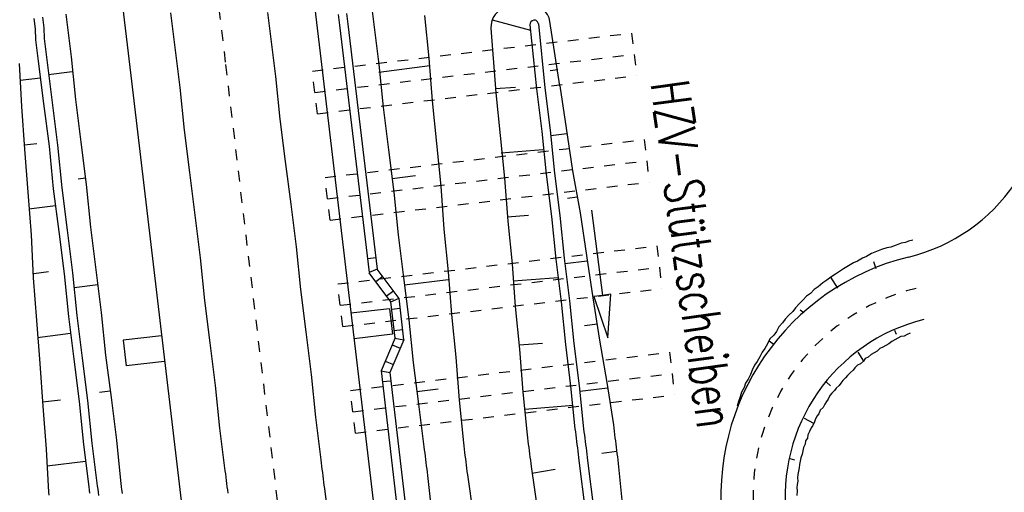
# Model space of a CAD drawing. Extents: x 447693 to 448165, y 439527 to 440695.
# Tile 8 of 88: x 447927 to 447973, y 439628 to 439650. Entities that reach past the tile are written whole.
import ezdxf

# ---------------------------------------------------------------- set-up
doc = ezdxf.new("R2010")
doc.units = 0
doc.header["$LTSCALE"] = 2
doc.header["$MEASUREMENT"] = 0
for name, pattern in [('ACAD_ISO05W100', [0.5, 0.25, -0.25]), ('ACAD_ISO10W100W', [0.5, 0.25, -0.25]), ('AUSGEZOGEN', [0]), ('PUNKTX2', [0.5, 0.25, -0.25])]:
    doc.linetypes.add(name, pattern=pattern)
for name, color, linetype in [('DB-Bahnachse', 7, 'CONTINUOUS'), ('DB-Gleisachse', 7, 'CONTINUOUS'), ('DB-GRABEN', 15, 'AUSGEZOGEN'), ('DB-HZV-Stützscheiben', 15, 'CONTINUOUS'), ('DB-Ingenieurbauwerke', 15, 'CONTINUOUS'), ('DB-Kabelanlagen', 15, 'CONTINUOUS'), ('DB-Wegboeschungen', 15, 'CONTINUOUS'), ('DB-Wege', 15, 'CONTINUOUS'), ('FBRTOP', 250, 'AUSGEZOGEN')]:
    doc.layers.add(name, color=color, linetype=linetype)
doc.styles.add('ROMANS', font='romans.shx', dxfattribs={"width": 0.8})

msp = doc.modelspace()

# ---------------------------------------------------------------- linework, layer by layer
at = {"layer": 'DB-Bahnachse', "linetype": 'ACAD_ISO10W100W'}
for p, q in [((447935.492, 439661.509), (447937.089, 439648.001)), ((447937.089, 439648.001), (447940.193, 439621.834))]:
    msp.add_line(p, q, dxfattribs=at)
at = {"layer": 'DB-Gleisachse', "linetype": 'Continuous'}
for p, q in [((447934.519, 439650.398), (447934.581, 439649.902)), ((447939.052, 439650.416), (447939.115, 439649.92)), ((447934.581, 439649.902), (447934.644, 439649.406)), ((447939.115, 439649.92), (447939.178, 439649.424)), ((447934.644, 439649.406), (447934.707, 439648.91)), ((447939.178, 439649.424), (447939.428, 439647.44)), ((447934.707, 439648.91), (447934.957, 439646.925)), ((447939.428, 439647.44), (447939.629, 439645.449)), ((447934.957, 439646.925), (447935.158, 439644.935)), ((447939.629, 439645.449), (447939.88, 439643.465)), ((447935.158, 439644.935), (447935.409, 439642.951)), ((447939.88, 439643.465), (447940.13, 439641.481)), ((447935.409, 439642.951), (447935.66, 439640.967)), ((447940.13, 439641.481), (447940.381, 439639.497)), ((447935.66, 439640.967), (447935.91, 439638.982)), ((447940.381, 439639.497), (447940.582, 439637.506)), ((447935.91, 439638.982), (447936.111, 439636.992)), ((447940.582, 439637.506), (447940.833, 439635.522)), ((447936.111, 439636.992), (447936.362, 439635.008)), ((447940.833, 439635.522), (447941.083, 439633.538)), ((447936.362, 439635.008), (447936.612, 439633.023)), ((447941.083, 439633.538), (447941.284, 439631.547)), ((447936.612, 439633.023), (447936.813, 439631.033)), ((447941.284, 439631.547), (447941.535, 439629.563)), ((447936.813, 439631.033), (447937.064, 439629.049)), ((447941.535, 439629.563), (447941.554, 439629.414)), ((447941.554, 439629.414), (447941.572, 439629.265)), ((447941.572, 439629.265), (447941.591, 439629.116)), ((447941.591, 439629.116), (447941.61, 439628.968)), ((447937.064, 439629.049), (447937.083, 439628.9)), ((447937.083, 439628.9), (447937.102, 439628.751)), ((447937.102, 439628.751), (447937.121, 439628.602)), ((447937.121, 439628.602), (447937.139, 439628.453)), ((447941.61, 439628.968), (447941.629, 439628.819)), ((447941.629, 439628.819), (447941.648, 439628.67)), ((447941.648, 439628.67), (447941.666, 439628.521)), ((447937.139, 439628.453), (447937.158, 439628.304)), ((447937.158, 439628.304), (447937.177, 439628.156)), ((447937.177, 439628.156), (447937.196, 439628.007)), ((447941.666, 439628.521), (447941.685, 439628.372)), ((447941.685, 439628.372), (447941.704, 439628.223)), ((447941.704, 439628.223), (447941.723, 439628.075)), ((447941.723, 439628.075), (447942.017, 439625.743))]:
    msp.add_line(p, q, dxfattribs=at)
at = {"layer": 'DB-GRABEN', "linetype": 'Continuous'}
for p, q in [((447928.547, 439650.198), (447928.609, 439649.702)), ((447929.638, 439650.336), (447929.701, 439649.84)), ((447943.933, 439650.478), (447943.996, 439649.982)), ((447946.377, 439650.283), (447946.578, 439648.292)), ((447928.15, 439650.148), (447928.213, 439649.652)), ((447929.701, 439649.84), (447929.763, 439649.344)), ((447943.996, 439649.982), (447944.246, 439647.998)), ((447949.532, 439650.077), (447951.32, 439649.597)), ((447951.295, 439649.845), (447951.597, 439646.86)), ((447951.693, 439649.885), (447951.994, 439646.91)), ((447952.688, 439646.998), (447952.232, 439650.003)), ((447928.213, 439649.652), (447928.226, 439649.149)), ((447928.609, 439649.702), (447928.622, 439649.2)), ((447929.763, 439649.344), (447929.826, 439648.848)), ((447949.477, 439649.69), (447949.69, 439646.871)), ((447928.226, 439649.149), (447928.288, 439648.653)), ((447928.622, 439649.2), (447928.685, 439648.704)), ((447929.826, 439648.848), (447929.889, 439648.352)), ((447928.288, 439648.653), (447928.351, 439648.157)), ((447928.685, 439648.704), (447928.748, 439648.207)), ((447927.458, 439648.045), (447927.56, 439646.042)), ((447928.351, 439648.157), (447928.602, 439646.173)), ((447928.748, 439648.207), (447928.998, 439646.223)), ((447929.889, 439648.352), (447930.09, 439646.361)), ((447944.24, 439647.644), (447946.622, 439647.945)), ((447944.246, 439647.998), (447944.447, 439646.007)), ((447946.578, 439648.292), (447946.729, 439646.296)), ((447929.927, 439647.651), (447928.835, 439647.513)), ((447952.594, 439647.742), (447952.247, 439647.698)), ((447928.451, 439647.364), (447927.509, 439647.245)), ((447952.688, 439646.998), (447952.988, 439645.02)), ((447949.68, 439646.87), (447950.629, 439646.939)), ((447949.69, 439646.871), (447949.705, 439646.672)), ((447949.705, 439646.672), (447949.906, 439644.681)), ((447951.597, 439646.86), (447951.847, 439644.876)), ((447951.994, 439646.91), (447952.244, 439644.926)), ((447928.602, 439646.173), (447928.852, 439644.189)), ((447928.998, 439646.223), (447929.249, 439644.239)), ((447930.09, 439646.361), (447930.34, 439644.377)), ((447946.729, 439646.296), (447946.93, 439644.305)), ((447927.56, 439646.042), (447927.711, 439644.045)), ((447944.447, 439646.007), (447944.698, 439644.023)), ((447951.847, 439644.876), (447952.048, 439642.885)), ((447952.244, 439644.926), (447952.445, 439642.935)), ((447952.276, 439644.678), (447953.02, 439644.772)), ((447952.988, 439645.02), (447953.288, 439643.042)), ((447927.686, 439644.243), (447928.281, 439644.318)), ((447929.249, 439644.239), (447929.45, 439642.249)), ((447930.34, 439644.377), (447930.591, 439642.393)), ((447946.93, 439644.305), (447947.131, 439642.315)), ((447949.906, 439644.681), (447950.107, 439642.691)), ((447927.711, 439644.045), (447927.863, 439642.048)), ((447928.852, 439644.189), (447929.053, 439642.198)), ((447944.698, 439644.023), (447944.948, 439642.039)), ((447949.957, 439643.881), (447951.904, 439644.026)), ((447952.048, 439642.885), (447952.299, 439640.901)), ((447952.445, 439642.935), (447952.696, 439640.951)), ((447953.288, 439643.042), (447953.638, 439641.07)), ((447930.553, 439642.69), (447930.206, 439642.646)), ((447930.591, 439642.393), (447930.792, 439640.402)), ((447944.867, 439642.684), (447945.958, 439642.822)), ((447950.107, 439642.691), (447950.259, 439640.694)), ((447927.863, 439642.048), (447928.014, 439640.051)), ((447929.053, 439642.198), (447929.304, 439640.214)), ((447929.45, 439642.249), (447929.701, 439640.264)), ((447944.948, 439642.039), (447945.149, 439640.048)), ((447947.131, 439642.315), (447947.282, 439640.318)), ((447953.495, 439641.808), (447953.048, 439641.752)), ((447929.153, 439641.405), (447927.913, 439641.248)), ((447953.638, 439641.07), (447953.939, 439639.092)), ((447954.17, 439641.196), (447954.682, 439637.228)), ((447950.234, 439640.892), (447951.232, 439640.968)), ((447950.259, 439640.694), (447950.46, 439638.703)), ((447952.299, 439640.901), (447952.5, 439638.911)), ((447952.696, 439640.951), (447952.897, 439638.961)), ((447929.304, 439640.214), (447929.554, 439638.23)), ((447929.701, 439640.264), (447929.951, 439638.28)), ((447930.792, 439640.402), (447931.043, 439638.418)), ((447947.282, 439640.318), (447947.484, 439638.327)), ((447928.014, 439640.051), (447928.116, 439638.048)), ((447945.149, 439640.048), (447945.4, 439638.064)), ((447952.5, 439638.911), (447952.751, 439636.926)), ((447952.897, 439638.961), (447953.147, 439636.977)), ((447952.928, 439638.713), (447953.97, 439638.844)), ((447953.939, 439639.092), (447954.239, 439637.114)), ((447928.14, 439638.253), (447928.835, 439638.341)), ((447929.951, 439638.28), (447930.152, 439636.29)), ((447931.043, 439638.418), (447931.293, 439636.434)), ((447947.484, 439638.327), (447947.635, 439636.331)), ((447950.46, 439638.703), (447950.611, 439636.707)), ((447928.116, 439638.048), (447928.267, 439636.051)), ((447929.554, 439638.23), (447929.755, 439636.239)), ((447945.4, 439638.064), (447945.651, 439636.08)), ((447945.444, 439637.717), (447947.478, 439637.974)), ((447950.511, 439637.903), (447952.606, 439638.067)), ((447931.13, 439637.723), (447930.022, 439637.583)), ((447952.751, 439636.926), (447952.952, 439634.936)), ((447953.147, 439636.977), (447953.348, 439634.986)), ((447954.239, 439637.114), (447954.539, 439635.136)), ((447954.682, 439637.228), (447954.285, 439637.177)), ((447954.285, 439637.177), (447954.937, 439635.245)), ((447955.078, 439637.28), (447954.682, 439637.228)), ((447954.937, 439635.245), (447955.078, 439637.28)), ((447931.293, 439636.434), (447931.494, 439634.443)), ((447950.611, 439636.707), (447950.812, 439634.716)), ((447928.267, 439636.051), (447928.419, 439634.055)), ((447929.755, 439636.239), (447930.006, 439634.255)), ((447930.152, 439636.29), (447930.403, 439634.305)), ((447945.651, 439636.08), (447945.852, 439634.09)), ((447947.635, 439636.331), (447947.836, 439634.34)), ((447954.445, 439635.88), (447953.85, 439635.805)), ((447929.856, 439635.446), (447928.318, 439635.252)), ((447954.539, 439635.136), (447954.889, 439633.165)), ((447950.787, 439634.914), (447951.885, 439635.003)), ((447950.812, 439634.716), (447950.964, 439632.719)), ((447952.952, 439634.936), (447953.196, 439633.001)), ((447953.348, 439634.986), (447953.599, 439633.002)), ((447930.006, 439634.255), (447930.257, 439632.271)), ((447930.403, 439634.305), (447930.653, 439632.321)), ((447931.494, 439634.443), (447931.745, 439632.459)), ((447947.836, 439634.34), (447947.987, 439632.343)), ((447928.419, 439634.055), (447928.57, 439632.058)), ((447945.852, 439634.09), (447946.096, 439632.155)), ((447931.707, 439632.757), (447931.211, 439632.694)), ((447946.021, 439632.75), (447947.013, 439632.875)), ((447953.196, 439633.001), (447953.397, 439631.011)), ((447953.599, 439633.002), (447953.8, 439631.011)), ((447953.63, 439632.754), (447954.92, 439632.917)), ((447954.889, 439633.165), (447955.189, 439631.187)), ((447928.545, 439632.256), (447929.388, 439632.363)), ((447930.653, 439632.321), (447930.855, 439630.331)), ((447931.745, 439632.459), (447931.995, 439630.475)), ((447947.987, 439632.343), (447948.188, 439630.353)), ((447950.964, 439632.719), (447951.165, 439630.729)), ((447928.57, 439632.058), (447928.721, 439630.061)), ((447930.257, 439632.271), (447930.458, 439630.28)), ((447946.096, 439632.155), (447946.347, 439630.171)), ((447951.064, 439631.926), (447953.309, 439632.108)), ((447953.397, 439631.011), (447953.416, 439630.862)), ((447953.8, 439631.011), (447953.819, 439630.862)), ((447955.189, 439631.187), (447955.208, 439631.038)), ((447955.208, 439631.038), (447955.227, 439630.889)), ((447931.995, 439630.475), (447932.203, 439628.435)), ((447951.165, 439630.729), (447951.184, 439630.58)), ((447951.184, 439630.58), (447951.202, 439630.431)), ((447953.416, 439630.862), (447953.435, 439630.713)), ((447953.435, 439630.713), (447953.453, 439630.564)), ((447953.453, 439630.564), (447953.472, 439630.415)), ((447953.819, 439630.862), (447953.838, 439630.714)), ((447953.838, 439630.714), (447953.856, 439630.565)), ((447953.856, 439630.565), (447953.875, 439630.416)), ((447955.227, 439630.889), (447955.245, 439630.74)), ((447955.245, 439630.74), (447955.264, 439630.591)), ((447955.264, 439630.591), (447955.283, 439630.443)), ((447955.283, 439630.443), (447955.302, 439630.294)), ((447928.721, 439630.061), (447928.823, 439628.058)), ((447930.458, 439630.28), (447930.708, 439628.296)), ((447930.855, 439630.331), (447931.105, 439628.346)), ((447946.347, 439630.171), (447946.365, 439630.022)), ((447946.365, 439630.022), (447946.384, 439629.873)), ((447948.188, 439630.353), (447948.207, 439630.204)), ((447948.207, 439630.204), (447948.226, 439630.055)), ((447948.226, 439630.055), (447948.245, 439629.906)), ((447951.202, 439630.431), (447951.221, 439630.282)), ((447951.221, 439630.282), (447951.24, 439630.133)), ((447951.24, 439630.133), (447951.259, 439629.985)), ((447951.259, 439629.985), (447951.278, 439629.836)), ((447953.472, 439630.415), (447953.491, 439630.267)), ((447953.491, 439630.267), (447953.51, 439630.118)), ((447953.51, 439630.118), (447953.529, 439629.969)), ((447953.875, 439630.416), (447953.894, 439630.267)), ((447953.894, 439630.267), (447953.913, 439630.118)), ((447953.913, 439630.118), (447953.932, 439629.97)), ((447955.302, 439630.294), (447955.321, 439630.145)), ((447955.321, 439630.145), (447955.339, 439629.996)), ((447955.339, 439629.996), (447955.358, 439629.847)), ((447946.384, 439629.873), (447946.403, 439629.724)), ((447946.403, 439629.724), (447946.422, 439629.575)), ((447946.422, 439629.575), (447946.441, 439629.427)), ((447948.245, 439629.906), (447948.264, 439629.758)), ((447948.264, 439629.758), (447948.282, 439629.609)), ((447948.282, 439629.609), (447948.301, 439629.46)), ((447951.278, 439629.836), (447951.296, 439629.687)), ((447951.296, 439629.687), (447951.315, 439629.538)), ((447951.315, 439629.538), (447951.334, 439629.389)), ((447953.529, 439629.969), (447953.547, 439629.82)), ((447953.547, 439629.82), (447953.566, 439629.671)), ((447953.566, 439629.671), (447953.585, 439629.523)), ((447953.585, 439629.523), (447953.879, 439627.191)), ((447953.932, 439629.97), (447953.95, 439629.821)), ((447953.95, 439629.821), (447953.969, 439629.672)), ((447953.969, 439629.672), (447953.988, 439629.523)), ((447953.988, 439629.523), (447954.283, 439627.192)), ((447955.346, 439629.947), (447954.651, 439629.859)), ((447955.358, 439629.847), (447955.377, 439629.699)), ((447955.377, 439629.699), (447955.622, 439627.361)), ((447930.558, 439629.487), (447928.772, 439629.261)), ((447946.441, 439629.427), (447946.459, 439629.278)), ((447946.459, 439629.278), (447946.478, 439629.129)), ((447946.478, 439629.129), (447946.497, 439628.98)), ((447948.301, 439629.46), (447948.32, 439629.311)), ((447948.32, 439629.311), (447948.339, 439629.162)), ((447948.339, 439629.162), (447948.358, 439629.013)), ((447951.334, 439629.389), (447951.353, 439629.241)), ((447951.353, 439629.241), (447951.697, 439626.915)), ((447951.39, 439628.943), (447952.475, 439629.13)), ((447946.497, 439628.98), (447946.516, 439628.831)), ((447946.516, 439628.831), (447946.535, 439628.682)), ((447946.535, 439628.682), (447946.78, 439626.345)), ((447948.358, 439629.013), (447948.376, 439628.865)), ((447948.376, 439628.865), (447948.72, 439626.539)), ((447930.708, 439628.296), (447930.727, 439628.147)), ((447930.727, 439628.147), (447930.746, 439627.999)), ((447931.105, 439628.346), (447931.124, 439628.198)), ((447931.124, 439628.198), (447931.143, 439628.049)), ((447932.196, 439628.484), (447932.203, 439628.435)), ((447932.196, 439628.484), (447932.203, 439628.435)), ((447932.196, 439628.484), (447932.222, 439628.286)), ((447932.215, 439628.335), (447932.24, 439628.137)), ((447932.234, 439628.187), (447932.259, 439627.988)), ((447928.823, 439628.058), (447928.842, 439627.909)), ((447931.143, 439628.049), (447931.162, 439627.9))]:
    msp.add_line(p, q, dxfattribs=at)
for centre, major_axis, start_param, end_param in [((447951.342, 439649.868), (0.636, 0.636), 5.648419, 7.181764), ((447950.374, 439649.758), (0.636, 0.636), 0.898579, 2.431885), ((447951.494, 439649.865), (0.141, 0.141), 0.898579, 2.456835), ((447951.494, 439649.865), (0.141, 0.141), 5.598437, 7.181764)]:
    msp.add_ellipse(centre, major_axis=major_axis, ratio=1, start_param=start_param, end_param=end_param, dxfattribs=at)
at = {"layer": 'DB-HZV-Stützscheiben', "linetype": 'PUNKTX2'}
for p, q in [((447941.143, 439647.688), (447956.038, 439649.461)), ((447956.038, 439649.461), (447956.274, 439647.475)), ((447941.379, 439645.702), (447941.143, 439647.688)), ((447941.379, 439645.702), (447956.274, 439647.475)), ((447941.734, 439642.724), (447956.628, 439644.498)), ((447956.628, 439644.498), (447956.865, 439642.512)), ((447941.97, 439640.738), (447941.734, 439642.724)), ((447941.97, 439640.738), (447956.865, 439642.512)), ((447942.325, 439637.759), (447957.219, 439639.535)), ((447957.219, 439639.535), (447957.456, 439637.549)), ((447942.562, 439635.773), (447942.325, 439637.759)), ((447942.562, 439635.773), (447957.456, 439637.549)), ((447942.916, 439632.795), (447957.81, 439634.573)), ((447957.81, 439634.573), (447958.047, 439632.587)), ((447943.153, 439630.809), (447942.916, 439632.795)), ((447943.153, 439630.809), (447958.047, 439632.587))]:
    msp.add_line(p, q, dxfattribs=at)
at = {"layer": 'DB-HZV-Stützscheiben', "linetype": 'ACAD_ISO05W100'}
for p, q in [((447941.261, 439646.695), (447956.156, 439648.468)), ((447941.852, 439641.731), (447956.747, 439643.505)), ((447942.443, 439636.766), (447957.338, 439638.542)), ((447943.035, 439631.802), (447957.929, 439633.58))]:
    msp.add_line(p, q, dxfattribs=at)
at = {"layer": 'DB-Ingenieurbauwerke', "linetype": 'Continuous'}
for p, q in [((447930.798, 439663.316), (447932.67, 439647.479)), ((447940.951, 439653.244), (447941.509, 439648.524)), ((447941.508, 439648.525), (447944.612, 439622.358)), ((447932.67, 439647.477), (447935.774, 439621.31)), ((447944.736, 439636.606), (447942.942, 439636.396)), ((447944.736, 439636.606), (447944.875, 439635.414)), ((447934.106, 439635.342), (447932.318, 439635.133)), ((447932.318, 439635.133), (447932.457, 439633.942)), ((447944.875, 439635.414), (447943.087, 439635.205)), ((447934.245, 439634.151), (447932.457, 439633.942))]:
    msp.add_line(p, q, dxfattribs=at)
at = {"layer": 'DB-Kabelanlagen', "linetype": 'Continuous'}
for p, q in [((447942.339, 439650.327), (447942.402, 439649.831)), ((447942.736, 439650.377), (447942.799, 439649.881)), ((447942.402, 439649.831), (447943.788, 439638.289)), ((447942.799, 439649.881), (447944.172, 439638.443)), ((447943.714, 439638.949), (447944.112, 439638.988)), ((447944.172, 439638.443), (447943.787, 439638.288)), ((447944.803, 439636.923), (447943.788, 439638.287)), ((447945.192, 439637.088), (447944.172, 439638.443)), ((447944.437, 439638.102), (447944.108, 439637.857)), ((447944.596, 439637.201), (447944.925, 439637.446)), ((447944.803, 439636.923), (447945.187, 439637.095)), ((447945, 439635.239), (447944.804, 439636.923)), ((447945.412, 439635.16), (447945.187, 439637.095)), ((447944.843, 439636.579), (447945.241, 439636.625)), ((447944.959, 439635.586), (447945.342, 439635.634)), ((447945.001, 439635.242), (447944.352, 439633.707)), ((447945.412, 439635.16), (447944.763, 439633.627)), ((447944.995, 439635.227), (447945.412, 439635.16)), ((447944.866, 439634.923), (447945.244, 439634.764)), ((447944.545, 439634.164), (447944.924, 439634.006)), ((447944.352, 439633.707), (447946.32, 439616.812)), ((447944.352, 439633.707), (447944.763, 439633.627)), ((447944.802, 439633.229), (447944.406, 439633.19)), ((447944.763, 439633.627), (447946.717, 439616.862))]:
    msp.add_line(p, q, dxfattribs=at)
at = {"layer": 'DB-Wegboeschungen', "linetype": 'Continuous'}
for p, q in [((447968.624, 439639.659), (447968.385, 439639.571)), ((447968.822, 439639.69), (447968.624, 439639.659)), ((447968.962, 439639.763), (447968.822, 439639.69)), ((447969.159, 439639.795), (447968.962, 439639.763)), ((447967.231, 439639.185), (447967, 439639.047)), ((447967.47, 439639.274), (447967.231, 439639.185)), ((447967.709, 439639.362), (447967.47, 439639.274)), ((447967.948, 439639.451), (447967.709, 439639.362)), ((447968.146, 439639.482), (447967.948, 439639.451)), ((447968.385, 439639.571), (447968.146, 439639.482)), ((447966.389, 439638.748), (447966.158, 439638.61)), ((447966.579, 439638.829), (447966.389, 439638.748)), ((447966.81, 439638.967), (447966.579, 439638.829)), ((447967, 439639.047), (447966.81, 439638.967)), ((447967.447, 439638.46), (447967.343, 439638.798)), ((447965.745, 439638.342), (447965.563, 439638.212)), ((447965.927, 439638.472), (447965.745, 439638.342)), ((447966.158, 439638.61), (447965.927, 439638.472)), ((447964.968, 439637.814), (447964.744, 439637.627)), ((447965.15, 439637.944), (447964.968, 439637.814)), ((447965.332, 439638.074), (447965.15, 439637.944)), ((447965.563, 439638.212), (447965.332, 439638.074)), ((447965.665, 439637.57), (447965.332, 439638.074)), ((447964.562, 439637.497), (447964.388, 439637.317)), ((447964.744, 439637.627), (447964.562, 439637.497)), ((447964.032, 439637.008), (447963.858, 439636.828)), ((447964.206, 439637.187), (447964.032, 439637.008)), ((447964.388, 439637.317), (447964.206, 439637.187)), ((447963.56, 439636.477), (447963.386, 439636.298)), ((447963.684, 439636.649), (447963.56, 439636.477)), ((447963.858, 439636.828), (447963.684, 439636.649)), ((447964.077, 439636.407), (447963.905, 439636.532)), ((447963.211, 439636.118), (447963.087, 439635.947)), ((447963.386, 439636.298), (447963.211, 439636.118)), ((447962.796, 439635.546), (447962.671, 439635.375)), ((447962.913, 439635.767), (447962.796, 439635.546)), ((447963.087, 439635.947), (447962.913, 439635.767)), ((447968.304, 439635.609), (447968.385, 439635.419)), ((447962.497, 439635.195), (447962.38, 439634.974)), ((447962.692, 439634.922), (447962.463, 439635.089)), ((447962.671, 439635.375), (447962.497, 439635.195)), ((447968.185, 439635.084), (447968.052, 439634.962)), ((447968.325, 439635.157), (447968.185, 439635.084)), ((447968.465, 439635.23), (447968.325, 439635.157)), ((447968.606, 439635.303), (447968.465, 439635.23)), ((447968.754, 439635.326), (447968.606, 439635.303)), ((447968.894, 439635.399), (447968.754, 439635.326)), ((447969.034, 439635.472), (447968.894, 439635.399)), ((447962.139, 439634.582), (447962.022, 439634.361)), ((447962.263, 439634.753), (447962.139, 439634.582)), ((447962.38, 439634.974), (447962.263, 439634.753)), ((447966.594, 439634.579), (447966.862, 439634.166)), ((447967.499, 439634.621), (447967.358, 439634.548)), ((447967.631, 439634.743), (447967.499, 439634.621)), ((447967.771, 439634.816), (447967.631, 439634.743)), ((447967.912, 439634.889), (447967.771, 439634.816)), ((447968.052, 439634.962), (447967.912, 439634.889)), ((447961.905, 439634.14), (447961.78, 439633.968)), ((447962.022, 439634.361), (447961.905, 439634.14)), ((447966.862, 439634.166), (447966.73, 439634.043)), ((447966.945, 439634.28), (447966.862, 439634.166)), ((447967.086, 439634.353), (447966.945, 439634.28)), ((447967.218, 439634.475), (447967.086, 439634.353)), ((447967.358, 439634.548), (447967.218, 439634.475)), ((447961.664, 439633.747), (447961.596, 439633.534)), ((447961.78, 439633.968), (447961.664, 439633.747)), ((447966.374, 439633.734), (447966.241, 439633.612)), ((447966.457, 439633.848), (447966.374, 439633.734)), ((447966.589, 439633.971), (447966.457, 439633.848)), ((447966.73, 439634.043), (447966.589, 439633.971)), ((447961.479, 439633.313), (447961.355, 439633.141)), ((447961.596, 439633.534), (447961.479, 439633.313)), ((447961.586, 439633.279), (447961.536, 439633.271)), ((447965.893, 439633.253), (447965.81, 439633.138)), ((447966.025, 439633.375), (447965.893, 439633.253)), ((447966.109, 439633.489), (447966.025, 439633.375)), ((447966.241, 439633.612), (447966.109, 439633.489)), ((447961.287, 439632.928), (447961.17, 439632.707)), ((447961.355, 439633.141), (447961.287, 439632.928)), ((447965.144, 439633.185), (447965.324, 439633.011)), ((447965.511, 439632.787), (447965.379, 439632.665)), ((447965.594, 439632.902), (447965.511, 439632.787)), ((447965.727, 439633.024), (447965.594, 439632.902)), ((447965.81, 439633.138), (447965.727, 439633.024)), ((447961.035, 439632.281), (447960.968, 439632.067)), ((447961.103, 439632.494), (447961.035, 439632.281)), ((447961.17, 439632.707), (447961.103, 439632.494)), ((447965.22, 439632.387), (447965.137, 439632.272)), ((447965.296, 439632.551), (447965.22, 439632.387)), ((447965.379, 439632.665), (447965.296, 439632.551)), ((447964.846, 439631.872), (447964.771, 439631.708)), ((447964.979, 439631.994), (447964.846, 439631.872)), ((447965.054, 439632.158), (447964.979, 439631.994)), ((447965.137, 439632.272), (447965.054, 439632.158)), ((447964.095, 439631.5), (447964.537, 439631.266)), ((447964.612, 439631.43), (447964.579, 439631.323)), ((447964.688, 439631.594), (447964.612, 439631.43)), ((447964.771, 439631.708), (447964.688, 439631.594)), ((447964.42, 439631.045), (447964.345, 439630.881)), ((447964.503, 439631.159), (447964.42, 439631.045)), ((447964.579, 439631.323), (447964.503, 439631.159)), ((447964.161, 439630.447), (447964.135, 439630.291)), ((447964.244, 439630.561), (447964.161, 439630.447)), ((447964.27, 439630.717), (447964.244, 439630.561)), ((447964.345, 439630.881), (447964.27, 439630.717)), ((447964.06, 439630.127), (447964.034, 439629.971)), ((447964.135, 439630.291), (447964.06, 439630.127)), ((447963.431, 439629.623), (447963.644, 439629.555)), ((447963.932, 439629.652), (447963.906, 439629.496)), ((447964.008, 439629.815), (447963.932, 439629.652)), ((447964.034, 439629.971), (447964.008, 439629.815)), ((447963.855, 439629.184), (447963.829, 439629.028)), ((447963.881, 439629.34), (447963.855, 439629.184)), ((447963.906, 439629.496), (447963.881, 439629.34)), ((447963.803, 439628.872), (447963.777, 439628.716)), ((447963.777, 439628.716), (447963.8, 439628.568)), ((447963.829, 439629.028), (447963.803, 439628.872)), ((447963.775, 439628.412), (447963.749, 439628.256)), ((447963.749, 439628.256), (447963.772, 439628.107)), ((447963.8, 439628.568), (447963.775, 439628.412)), ((447963.772, 439628.107), (447963.754, 439627.902))]:
    msp.add_line(p, q, dxfattribs=at)
at = {"layer": 'DB-Wege', "linetype": 'Continuous'}
for centre, major_axis, start_param, end_param in [((447966.934, 439647.267), (8.423, 1.143), -1.464752, -0.016611), ((447971.705, 439627.845), (11.396, 1.546), 1.676796, 3.126124), ((447971.705, 439627.845), (8.423, 1.143), 1.676769, 3.126097)]:
    msp.add_ellipse(centre, major_axis=major_axis, ratio=1, start_param=start_param, end_param=end_param, dxfattribs=at)
at = {"layer": 'DB-Wege', "linetype": 'ACAD_ISO05W100'}
msp.add_ellipse((447971.705, 439627.845), major_axis=(9.909, 1.345), ratio=1, start_param=1.676751, end_param=3.126079, dxfattribs=at)
at = {"layer": 'FBRTOP'}
for points in [[(447863.757, 440675.122, 0.000001), (447863.91, 440674.157, -0.000001), (447871.768, 440624.779), (447883.554, 440550.71, -0.000005), (447893.375, 440488.987, 0.000006), (447903.196, 440427.263, 0.000001), (447911.053, 440377.884, -0.000001), (447918.911, 440328.506), (447930.697, 440254.437, -0.000002), (447938.554, 440205.059, 0.000002), (447946.411, 440155.68), (447958.197, 440081.611), (447966.054, 440032.233, 0.000001), (447971.947, 439995.199, -0.000001), (447977.84, 439958.164, -0.000005), (447983.732, 439921.13, 0.000005), (447989.625, 439884.096, 0.000004), (447997.482, 439834.718, -0.000003), (448005.34, 439785.34, 0), (448016.799, 439713.325, -0.000001), (448024.983, 439661.892, -0.000001), (448032.84, 439612.513, 0.000002), (448040.697, 439563.134), (448042.115, 439554.224, -0.000002)], [(447926.482, 440062.971), (447932.229, 440026.851, 0.000001), (447938.122, 439989.817), (447944.015, 439952.782, -0.000005), (447949.908, 439915.748, 0.000005), (447955.8, 439878.714, 0.000004), (447963.658, 439829.336, -0.000003), (447971.515, 439779.957), (447982.975, 439707.942), (447991.158, 439656.51, -0.000001), (447999.015, 439607.131, 0.000002), (448006.872, 439557.752), (448008.29, 439548.841, -0.000002)]]:
    msp.add_lwpolyline(points, format="xyb", dxfattribs=at)
at = {"layer": 'FBRTOP', "const_width": 0.5}
for points in [[(447874.057, 440515.262, 0.001447), (447878.561, 440486.63, 0.000006), (447888.382, 440424.906, 0.000001), (447896.24, 440375.527, -0.000001), (447904.097, 440326.148), (447915.883, 440252.08, -0.000002), (447923.74, 440202.702, 0.000002), (447931.597, 440153.323), (447943.383, 440079.254), (447951.24, 440029.876, 0.000001), (447957.133, 439992.842, -0.000001), (447963.026, 439955.807, -0.000005), (447968.919, 439918.773, 0.000005), (447974.811, 439881.739, 0.000004), (447982.669, 439832.361, -0.000003), (447990.526, 439782.982, 0), (448001.985, 439710.967, -0.000001), (448010.169, 439659.535, -0.000001), (448018.026, 439610.156, 0.000002), (448025.883, 439560.777), (448027.301, 439551.866, -0.000002)], [(447869.981, 440514.593, -0.002287), (447874.611, 440486.001, 0.000006), (447884.432, 440424.278, 0.000001), (447892.289, 440374.899, -0.000001), (447900.147, 440325.52), (447911.933, 440251.452, -0.000002), (447919.79, 440202.073, 0.000002), (447927.647, 440152.695), (447939.433, 440078.626), (447947.29, 440029.248, 0.000001), (447953.183, 439992.213, -0.000001), (447959.076, 439955.179, -0.000005), (447964.968, 439918.145, 0.000005), (447970.861, 439881.111, 0.000004), (447978.718, 439831.732, -0.000003), (447986.576, 439782.354, 0), (447998.035, 439710.339, -0.000001), (448006.219, 439658.907, -0.000001), (448014.076, 439609.528, 0.000002), (448021.933, 439560.149), (448023.351, 439551.238, -0.000002)]]:
    msp.add_lwpolyline(points, format="xyb", dxfattribs=at)

# ---------------------------------------------------------------- texts
at = {"layer": 'DB-HZV-Stützscheiben', "linetype": 'Continuous', "style": 'ROMANS', "oblique": 0, "width": 0.7}
msp.add_text('HZV-Stützscheiben', height=1.8, rotation=277.7297, dxfattribs=at).set_placement((447956.918, 439647.121))

doc.saveas('drawing.dxf')
